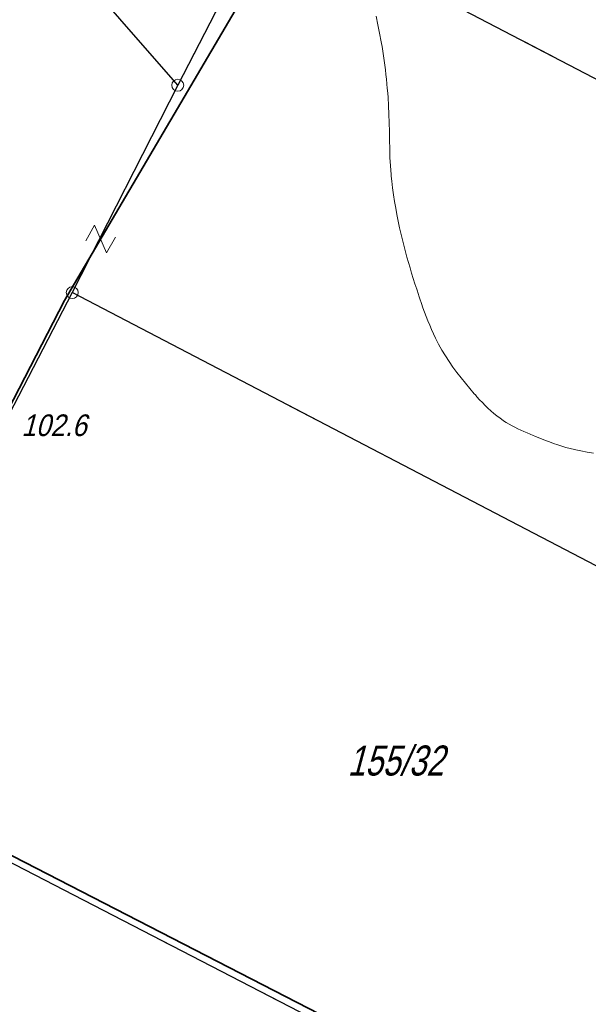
# Model space of a CAD drawing. Extents: x 6530721 to 6531385, y 5978377 to 5979143.
# Tile 53 of 146: x 6531047 to 6531071, y 5978706 to 5978747. Entities that reach past the tile are written whole.
import ezdxf

# ---------------------------------------------------------------- set-up
doc = ezdxf.new("R2010")
doc.units = 0
for name, pattern in [('AB_rokocin 2014-08-13 AC2004$0$l217_500', [2, 1.5, -0.5]), ('AB_rokocin 2014-08-13 AC2004$0$l219_500', [0]), ('ACAD_ISO02W100', [15, 12, -3])]:
    doc.linetypes.add(name, pattern=pattern)
for name, color, linetype, lineweight in [('AB-krawędzie', 7, 'ACAD_ISO02W100', 50), ('AB-pobocze', 191, 'Continuous', 20), ('AB-wymiarowa', 7, 'Continuous', 30), ('AB_rokocin 2014-08-13 AC2004$0$202-Punkt graniczny stabilizowany trwale', 7, 'Continuous', 18), ('AB_rokocin 2014-08-13 AC2004$0$211-Nr działki', 7, 'Continuous', 18), ('AB_rokocin 2014-08-13 AC2004$0$217-Granica konturu klasyfikcyjnego', 7, 'Continuous', 18), ('AB_rokocin 2014-08-13 AC2004$0$219-Linia granicy', 7, 'Continuous', 18), ('AB_rokocin 2014-08-13 AC2004$0$811-Warstwica ciągła linia', 7, 'Continuous', 18), ('AB_rokocin 2014-08-13 AC2004$0$991-Przehaczenie', 7, 'Continuous', 18), ('AB_rokocin 2014-08-13 AC2004$0$ogrodzenie trwałe (linia)', 7, 'Continuous', 18), ('AB_rokocin 2014-08-13 AC2004$0$punkt wysokościowy naturalny-Atr2', 7, 'Continuous', 18)]:
    doc.layers.add(name, color=color, linetype=linetype, lineweight=lineweight)
doc.styles.add('AB_rokocin 2014-08-13 AC2004$0$Standard', font='txt')
doc.linetypes.add('AB_rokocin 2014-08-13 AC2004$0$902-500', pattern='A,3.75,0,[1,ksztalty.shx,S=0.5,R=0,X=0,Y=0],3.75', length=7.5)

# ---------------------------------------------------------------- blocks, each defined once
blk = doc.blocks.new('AB_rokocin 2014-08-13 AC2004$0$991')
at = {"color": 0, "linetype": 'Continuous', "lineweight": 0}
for p, q in [((-0.375, 0.5), (0.375, 0.5)), ((-0.375, -0.5), (0.375, 0.5)), ((-0.375, -0.5), (0.375, -0.5))]:
    blk.add_line(p, q, dxfattribs=at)
blk = doc.blocks.new('AB_rokocin 2014-08-13 AC2004$0$202')
at = {"color": 0, "linetype": 'Continuous', "lineweight": 0}
blk.add_circle((0, 0), 0.25, dxfattribs=at)
blk = doc.blocks.new('AB_rokocin 2014-08-13 AC2004')
at = {"layer": 'AB_rokocin 2014-08-13 AC2004$0$217-Granica konturu klasyfikcyjnego', "color": 3, "linetype": 'AB_rokocin 2014-08-13 AC2004$0$l217_500', "lineweight": 18, "flags": 128}
for points in [[(6531053.94, 5978744.13), (6531057.73, 5978751.49)], [(6531053.94, 5978744.13), (6531057.73, 5978751.49)], [(6531057.73, 5978751.49), (6531109.74, 5978724.41)], [(6531057.73, 5978751.49), (6531109.74, 5978724.41)], [(6531049.55, 5978735.5), (6531053.94, 5978744.13)], [(6531049.55, 5978735.5), (6531053.94, 5978744.13)], [(6531046.91, 5978730.41), (6531049.55, 5978735.5)], [(6531046.91, 5978730.41), (6531049.55, 5978735.5)], [(6531049.55, 5978735.5), (6531101.47, 5978708.43)], [(6531049.55, 5978735.5), (6531101.47, 5978708.43)], [(6531039.8, 5978715.49), (6531091.3, 5978688.87)], [(6531039.8, 5978715.49), (6531091.3, 5978688.87)]]:
    blk.add_lwpolyline(points, dxfattribs=at)
at = {"layer": 'AB_rokocin 2014-08-13 AC2004$0$219-Linia granicy', "color": 92, "linetype": 'AB_rokocin 2014-08-13 AC2004$0$l219_500', "lineweight": 30, "flags": 128}
for points in [[(6531053.94, 5978744.13), (6531037.03, 5978763.47)], [(6531057.73, 5978751.49), (6531053.94, 5978744.13)], [(6531057.73, 5978751.49), (6531053.94, 5978744.13)], [(6531109.74, 5978724.41), (6531057.73, 5978751.49)], [(6531109.74, 5978724.41), (6531057.73, 5978751.49)], [(6531053.94, 5978744.13), (6531049.55, 5978735.5)], [(6531053.94, 5978744.13), (6531049.55, 5978735.5)], [(6531049.55, 5978735.5), (6531046.91, 5978730.41)], [(6531049.55, 5978735.5), (6531046.91, 5978730.41)], [(6531101.47, 5978708.43), (6531049.55, 5978735.5)], [(6531101.47, 5978708.43), (6531049.55, 5978735.5)], [(6531091.3, 5978688.87), (6531039.8, 5978715.49)], [(6531091.3, 5978688.87), (6531039.8, 5978715.49)]]:
    blk.add_lwpolyline(points, dxfattribs=at)
at = {"layer": 'AB_rokocin 2014-08-13 AC2004$0$811-Warstwica ciągła linia', "color": 32, "linetype": 'Continuous', "lineweight": 13, "flags": 128}
blk.add_lwpolyline([(6531071.243, 5978728.819), (6531070.981, 5978728.86), (6531070.718, 5978728.909), (6531070.52, 5978728.95), (6531070.456, 5978728.965), (6531070.278, 5978729.009), (6531070.102, 5978729.057), (6531069.928, 5978729.11), (6531069.757, 5978729.166), (6531069.586, 5978729.225), (6531069.416, 5978729.288), (6531069.247, 5978729.352), (6531069.078, 5978729.418), (6531068.909, 5978729.486), (6531068.8, 5978729.53), (6531068.739, 5978729.555), (6531068.61, 5978729.608), (6531068.482, 5978729.662), (6531068.355, 5978729.718), (6531068.229, 5978729.775), (6531068.104, 5978729.835), (6531067.98, 5978729.897), (6531067.857, 5978729.961), (6531067.735, 5978730.029), (6531067.614, 5978730.1), (6531067.55, 5978730.14), (6531067.494, 5978730.176), (6531067.357, 5978730.269), (6531067.225, 5978730.367), (6531067.098, 5978730.47), (6531066.974, 5978730.577), (6531066.853, 5978730.688), (6531066.736, 5978730.802), (6531066.621, 5978730.92), (6531066.508, 5978731.04), (6531066.397, 5978731.164), (6531066.33, 5978731.24), (6531066.286, 5978731.29), (6531066.099, 5978731.508), (6531065.916, 5978731.727), (6531065.737, 5978731.947), (6531065.563, 5978732.171), (6531065.395, 5978732.397), (6531065.234, 5978732.628), (6531065.081, 5978732.864), (6531064.935, 5978733.106), (6531064.799, 5978733.354), (6531064.7, 5978733.55), (6531064.672, 5978733.609), (6531064.589, 5978733.787), (6531064.509, 5978733.965), (6531064.432, 5978734.145), (6531064.358, 5978734.324), (6531064.286, 5978734.505), (6531064.217, 5978734.686), (6531064.15, 5978734.869), (6531064.084, 5978735.052), (6531064.021, 5978735.236), (6531063.98, 5978735.36), (6531063.96, 5978735.422), (6531063.887, 5978735.642), (6531063.816, 5978735.863), (6531063.746, 5978736.083), (6531063.677, 5978736.304), (6531063.61, 5978736.525), (6531063.545, 5978736.747), (6531063.481, 5978736.97), (6531063.42, 5978737.193), (6531063.361, 5978737.418), (6531063.32, 5978737.58), (6531063.304, 5978737.643), (6531063.239, 5978737.918), (6531063.177, 5978738.193), (6531063.119, 5978738.469), (6531063.065, 5978738.745), (6531063.014, 5978739.022), (6531062.968, 5978739.299), (6531062.925, 5978739.577), (6531062.887, 5978739.856), (6531062.853, 5978740.135), (6531062.83, 5978740.35), (6531062.824, 5978740.415), (6531062.795, 5978740.772), (6531062.776, 5978741.13), (6531062.763, 5978741.488), (6531062.755, 5978741.847), (6531062.749, 5978742.205), (6531062.742, 5978742.564), (6531062.732, 5978742.922), (6531062.718, 5978743.28), (6531062.695, 5978743.638), (6531062.67, 5978743.93), (6531062.664, 5978743.995), (6531062.644, 5978744.189), (6531062.624, 5978744.384), (6531062.604, 5978744.579), (6531062.583, 5978744.773), (6531062.56, 5978744.968), (6531062.535, 5978745.162), (6531062.508, 5978745.356), (6531062.477, 5978745.549), (6531062.444, 5978745.742), (6531062.42, 5978745.87), (6531062.408, 5978745.934), (6531062.337, 5978746.293), (6531062.267, 5978746.652), (6531062.196, 5978747.011)], dxfattribs=at)
at = {"layer": 'AB_rokocin 2014-08-13 AC2004$0$ogrodzenie trwałe (linia)', "color": 252, "linetype": 'AB_rokocin 2014-08-13 AC2004$0$902-500', "lineweight": 35, "flags": 128}
for points in [[(6531046.86, 5978730.59), (6531049.22, 5978735.17), (6531058.04, 5978750.16), (6531060.18, 5978754.85), (6531028.84, 5978787.69), (6531028.39, 5978788.16)], [(6531045.101, 5978691.925), (6531047.221, 5978691.485), (6531049.551, 5978688.915), (6531049.611, 5978686.915), (6531050.431, 5978685.935), (6531071.021, 5978663.165), (6531076.281, 5978663.625), (6531090.021, 5978689.945), (6531038.601, 5978716.395)]]:
    blk.add_lwpolyline(points, dxfattribs=at)
at = {"layer": 'AB_rokocin 2014-08-13 AC2004$0$202-Punkt graniczny stabilizowany trwale', "color": 7, "linetype": 'Continuous', "lineweight": 18, "rotation": 171.887}
for p in [(6531053.94, 5978744.13), (6531049.55, 5978735.5)]:
    blk.add_blockref('AB_rokocin 2014-08-13 AC2004$0$202', p, dxfattribs=at)
at = {"layer": 'AB_rokocin 2014-08-13 AC2004$0$991-Przehaczenie', "color": 7, "linetype": 'Continuous', "lineweight": 18, "rotation": 60.32399999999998}
blk.add_blockref('AB_rokocin 2014-08-13 AC2004$0$991', (6531050.73, 5978737.73), dxfattribs=at)
at = {"layer": 'AB_rokocin 2014-08-13 AC2004$0$211-Nr działki', "color": 92, "linetype": 'Continuous', "lineweight": 30, "style": 'AB_rokocin 2014-08-13 AC2004$0$Standard', "oblique": 15, "width": 0.782}
blk.add_text('155/32', height=1.25, dxfattribs=at).set_placement((6531061.01, 5978715.4))
at = {"layer": 'AB_rokocin 2014-08-13 AC2004$0$punkt wysokościowy naturalny-Atr2', "color": 252, "linetype": 'ByBlock', "lineweight": 20, "style": 'AB_rokocin 2014-08-13 AC2004$0$Standard', "oblique": 15, "width": 0.9}
blk.add_text('102.6', height=0.9, dxfattribs=at).set_placement((6531047.43, 5978729.53))

msp = doc.modelspace()

# ---------------------------------------------------------------- block references
at = {"layer": 'AB-wymiarowa'}
msp.add_blockref('AB_rokocin 2014-08-13 AC2004', (0, 0), dxfattribs=at)

# ---------------------------------------------------------------- next in the draw order: linework, layer by layer
at = {"layer": 'AB-krawędzie', "ltscale": 0.1}
msp.add_lwpolyline([(6531065.451, 5978651.238, -0.037665), (6531017.778, 5978709.961), (6531017.11, 5978710.924)], format="xyb", dxfattribs=at)
at = {"layer": 'AB-pobocze', "ltscale": 3}
msp.add_lwpolyline([(6531064.725, 5978650.552, -0.037665), (6531016.957, 5978709.391), (6531016.302, 5978710.335)], format="xyb", dxfattribs=at)

doc.saveas('drawing.dxf')
